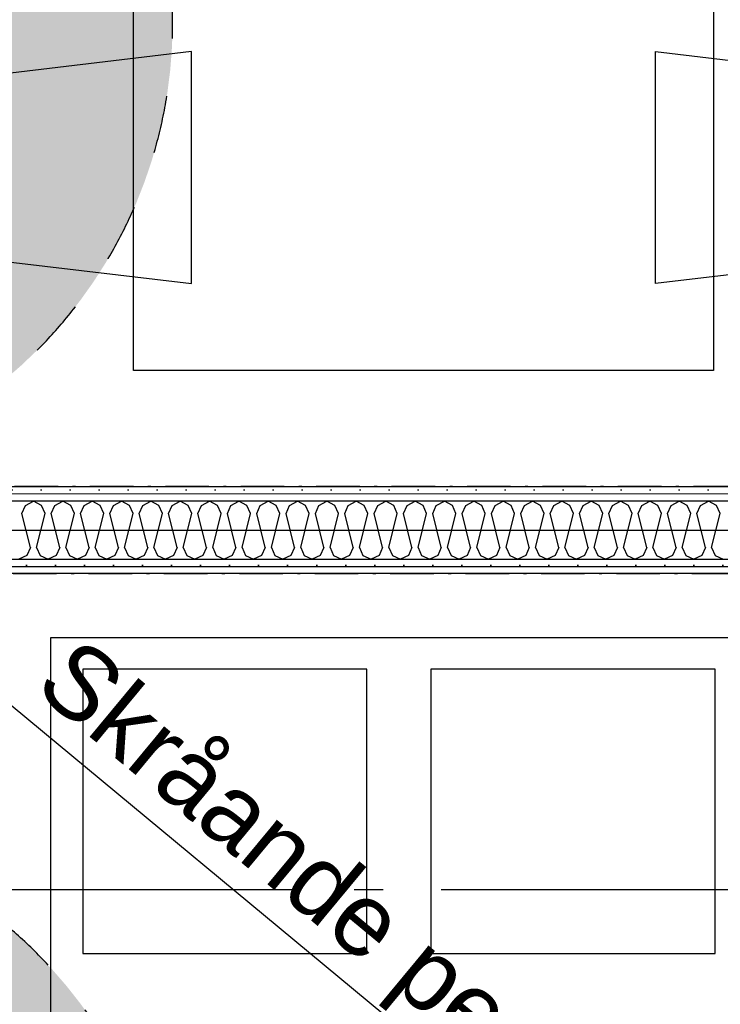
# Model space of a CAD drawing. Header units: millimetres. Extents: x -173281 to 144469, y -85977 to 83288.
# Tile 166 of 256: x -63737 to -62529, y -35614 to -33917. Entities that reach past the tile are written whole.
import ezdxf
from ezdxf.enums import TextEntityAlignment as Align

# ---------------------------------------------------------------- set-up
doc = ezdxf.new("R2010")
doc.units = ezdxf.units.MM
doc.header["$LTSCALE"] = 0.5
doc.header["$MEASUREMENT"] = 0
for name, pattern in [('Akselinje', [1500, 1000, -200, 100, -200]), ('Over snittplan', [260, 150, -50, 10, -50]), ('PLINE', [0]), ('Stipling', [400, 200, -200])]:
    doc.linetypes.add(name, pattern=pattern)
doc.layers.add('236- Innvendig kledning og overflate(Nye konstruksjoner)', color=7, linetype='Continuous', lineweight=0)
for name, color, linetype in [('24-- Innervegger (Skravur)(Nye konstruksjoner)', 7, 'Continuous'), ('24-- Innervegger(Nye konstruksjoner)', 7, 'Continuous'), ('255- Gulvoverflate(Nye konstruksjoner)', 7, 'Continuous'), ('256- Faste himlinger og overflatebehandling(Nye konstruksjoner)', 7, 'Continuous'), ('279- Annet fast inventar(Nye konstruksjoner)', 7, 'Continuous'), ('68-- Inventar (løst)(Nye konstruksjoner)', 7, 'Continuous'), ('82-- Modullinjer', 7, 'Continuous'), ('862- M___Nettoareal(Nye konstruksjoner)', 7, 'Continuous'), ('862- M___Nettoareal(Polylinje)(Nye konstruksjoner)', 7, 'Continuous'), ('862- M___Nettoareal(Tekst)(Nye konstruksjoner)', 7, 'Continuous')]:
    doc.layers.add(name, color=color, linetype=linetype)
doc.styles.add('GENERATED_STYLE_1', font='arial.ttf')
doc.styles.add('GENERATED_STYLE_2', font='arial.ttf')
doc.linetypes.add('Lydfuge betonggolv', pattern='A,0,[5,A-2607.111 Plan 1. etasje1.Shx,S=3.968254,R=0,X=0,Y=-3.46945e-18],-600,0', length=600)
pattern_1 = [(180, (0, 0), (0, 86.60254), [0, -50]), (180, (-25, -43.3), (0, 86.60254), [0, -50])]

# ---------------------------------------------------------------- blocks, each defined once
blk = doc.blocks.new('*X39')
at = {"layer": '24-- Innervegger (Skravur)(Nye konstruksjoner)', "linetype": 'PLINE'}
for p, q in [((-63726.9, -34754.6), (-63713, -34746.9)), ((-63699.2, -34754.6), (-63713, -34746.9)), ((-63676.3, -34754.6), (-63662.5, -34746.9)), ((-63648.6, -34754.6), (-63662.5, -34746.9)), ((-63625.7, -34754.6), (-63611.9, -34746.9)), ((-63598.1, -34754.6), (-63611.9, -34746.9)), ((-63575.1, -34754.6), (-63561.3, -34746.9)), ((-63547.5, -34754.6), (-63561.3, -34746.9)), ((-63524.5, -34754.6), (-63510.7, -34746.9)), ((-63496.9, -34754.6), (-63510.7, -34746.9)), ((-63473.9, -34754.6), (-63460.1, -34746.9)), ((-63446.3, -34754.6), (-63460.1, -34746.9)), ((-63423.3, -34754.6), (-63409.5, -34746.9)), ((-63395.7, -34754.6), (-63409.5, -34746.9)), ((-63372.8, -34754.6), (-63358.9, -34746.9)), ((-63345.1, -34754.6), (-63358.9, -34746.9)), ((-63322.2, -34754.6), (-63308.4, -34746.9)), ((-63294.5, -34754.6), (-63308.4, -34746.9)), ((-63271.6, -34754.6), (-63257.8, -34746.9)), ((-63244, -34754.6), (-63257.8, -34746.9)), ((-63221, -34754.6), (-63207.2, -34746.9)), ((-63193.4, -34754.6), (-63207.2, -34746.9)), ((-63170.4, -34754.6), (-63156.6, -34746.9)), ((-63142.8, -34754.6), (-63156.6, -34746.9)), ((-63119.8, -34754.6), (-63106, -34746.9)), ((-63092.2, -34754.6), (-63106, -34746.9)), ((-63069.2, -34754.6), (-63055.4, -34746.9)), ((-63041.6, -34754.6), (-63055.4, -34746.9)), ((-63018.7, -34754.6), (-63004.8, -34746.9)), ((-62991, -34754.6), (-63004.8, -34746.9)), ((-62968.1, -34754.6), (-62954.3, -34746.9)), ((-62940.4, -34754.6), (-62954.3, -34746.9)), ((-62917.5, -34754.6), (-62903.7, -34746.9)), ((-62889.9, -34754.6), (-62903.7, -34746.9)), ((-62866.9, -34754.6), (-62853.1, -34746.9)), ((-62839.3, -34754.6), (-62853.1, -34746.9)), ((-62816.3, -34754.6), (-62802.5, -34746.9)), ((-62788.7, -34754.6), (-62802.5, -34746.9)), ((-62765.7, -34754.6), (-62751.9, -34746.9)), ((-62738.1, -34754.6), (-62751.9, -34746.9)), ((-62715.1, -34754.6), (-62701.3, -34746.9)), ((-62687.5, -34754.6), (-62701.3, -34746.9)), ((-62664.6, -34754.6), (-62650.7, -34746.9)), ((-62636.9, -34754.6), (-62650.7, -34746.9)), ((-62614, -34754.6), (-62600.2, -34746.9)), ((-62586.3, -34754.6), (-62600.2, -34746.9)), ((-62563.4, -34754.6), (-62549.6, -34746.9)), ((-62535.8, -34754.6), (-62549.6, -34746.9)), ((-63733, -34768.2), (-63726.9, -34754.6)), ((-63693.1, -34768.2), (-63699.2, -34754.6)), ((-63682.4, -34768.2), (-63676.3, -34754.6)), ((-63642.5, -34768.2), (-63648.6, -34754.6)), ((-63631.9, -34768.2), (-63625.7, -34754.6)), ((-63591.9, -34768.2), (-63598.1, -34754.6)), ((-63581.3, -34768.2), (-63575.1, -34754.6)), ((-63541.3, -34768.2), (-63547.5, -34754.6)), ((-63530.7, -34768.2), (-63524.5, -34754.6)), ((-63490.7, -34768.2), (-63496.9, -34754.6)), ((-63480.1, -34768.2), (-63473.9, -34754.6)), ((-63440.1, -34768.2), (-63446.3, -34754.6)), ((-63429.5, -34768.2), (-63423.3, -34754.6)), ((-63389.6, -34768.2), (-63395.7, -34754.6)), ((-63378.9, -34768.2), (-63372.8, -34754.6)), ((-63339, -34768.2), (-63345.1, -34754.6)), ((-63328.3, -34768.2), (-63322.2, -34754.6)), ((-63288.4, -34768.2), (-63294.5, -34754.6)), ((-63277.8, -34768.2), (-63271.6, -34754.6)), ((-63237.8, -34768.2), (-63244, -34754.6)), ((-63227.2, -34768.2), (-63221, -34754.6)), ((-63187.2, -34768.2), (-63193.4, -34754.6)), ((-63176.6, -34768.2), (-63170.4, -34754.6)), ((-63136.6, -34768.2), (-63142.8, -34754.6)), ((-63126, -34768.2), (-63119.8, -34754.6)), ((-63086, -34768.2), (-63092.2, -34754.6)), ((-63075.4, -34768.2), (-63069.2, -34754.6)), ((-63035.5, -34768.2), (-63041.6, -34754.6)), ((-63024.8, -34768.2), (-63018.7, -34754.6)), ((-62984.9, -34768.2), (-62991, -34754.6)), ((-62974.2, -34768.2), (-62968.1, -34754.6)), ((-62934.3, -34768.2), (-62940.4, -34754.6)), ((-62923.7, -34768.2), (-62917.5, -34754.6)), ((-62883.7, -34768.2), (-62889.9, -34754.6)), ((-62873.1, -34768.2), (-62866.9, -34754.6)), ((-62833.1, -34768.2), (-62839.3, -34754.6)), ((-62822.5, -34768.2), (-62816.3, -34754.6)), ((-62782.5, -34768.2), (-62788.7, -34754.6)), ((-62771.9, -34768.2), (-62765.7, -34754.6)), ((-62731.9, -34768.2), (-62738.1, -34754.6)), ((-62721.3, -34768.2), (-62715.1, -34754.6)), ((-62681.3, -34768.2), (-62687.5, -34754.6)), ((-62670.7, -34768.2), (-62664.6, -34754.6)), ((-62630.8, -34768.2), (-62636.9, -34754.6)), ((-62620.1, -34768.2), (-62614, -34754.6)), ((-62580.2, -34768.2), (-62586.3, -34754.6)), ((-62569.5, -34768.2), (-62563.4, -34754.6)), ((-62529.6, -34768.2), (-62535.8, -34754.6)), ((-63718.4, -34826.8), (-63733, -34768.2)), ((-63707.7, -34826.8), (-63693.1, -34768.2)), ((-63667.8, -34826.8), (-63682.4, -34768.2)), ((-63657.1, -34826.8), (-63642.5, -34768.2)), ((-63617.2, -34826.8), (-63631.9, -34768.2)), ((-63606.6, -34826.8), (-63591.9, -34768.2)), ((-63566.6, -34826.8), (-63581.3, -34768.2)), ((-63556, -34826.8), (-63541.3, -34768.2)), ((-63516, -34826.8), (-63530.7, -34768.2)), ((-63505.4, -34826.8), (-63490.7, -34768.2)), ((-63465.4, -34826.8), (-63480.1, -34768.2)), ((-63454.8, -34826.8), (-63440.1, -34768.2)), ((-63414.8, -34826.8), (-63429.5, -34768.2)), ((-63404.2, -34826.8), (-63389.6, -34768.2)), ((-63364.3, -34826.8), (-63378.9, -34768.2)), ((-63353.6, -34826.8), (-63339, -34768.2)), ((-63313.7, -34826.8), (-63328.3, -34768.2)), ((-63303, -34826.8), (-63288.4, -34768.2)), ((-63263.1, -34826.8), (-63277.8, -34768.2)), ((-63252.5, -34826.8), (-63237.8, -34768.2)), ((-63212.5, -34826.8), (-63227.2, -34768.2)), ((-63201.9, -34826.8), (-63187.2, -34768.2)), ((-63161.9, -34826.8), (-63176.6, -34768.2)), ((-63151.3, -34826.8), (-63136.6, -34768.2)), ((-63111.3, -34826.8), (-63126, -34768.2)), ((-63100.7, -34826.8), (-63086, -34768.2)), ((-63060.7, -34826.8), (-63075.4, -34768.2)), ((-63050.1, -34826.8), (-63035.5, -34768.2)), ((-63010.2, -34826.8), (-63024.8, -34768.2)), ((-62999.5, -34826.8), (-62984.9, -34768.2)), ((-62959.6, -34826.8), (-62974.2, -34768.2)), ((-62948.9, -34826.8), (-62934.3, -34768.2)), ((-62909, -34826.8), (-62923.7, -34768.2)), ((-62898.4, -34826.8), (-62883.7, -34768.2)), ((-62858.4, -34826.8), (-62873.1, -34768.2)), ((-62847.8, -34826.8), (-62833.1, -34768.2)), ((-62807.8, -34826.8), (-62822.5, -34768.2)), ((-62797.2, -34826.8), (-62782.5, -34768.2)), ((-62757.2, -34826.8), (-62771.9, -34768.2)), ((-62746.6, -34826.8), (-62731.9, -34768.2)), ((-62706.6, -34826.8), (-62721.3, -34768.2)), ((-62696, -34826.8), (-62681.3, -34768.2)), ((-62656.1, -34826.8), (-62670.7, -34768.2)), ((-62645.4, -34826.8), (-62630.8, -34768.2)), ((-62605.5, -34826.8), (-62620.1, -34768.2)), ((-62594.8, -34826.8), (-62580.2, -34768.2)), ((-62554.9, -34826.8), (-62569.5, -34768.2)), ((-62544.3, -34826.8), (-62529.6, -34768.2)), ((-63718.4, -34826.8), (-63724.5, -34840.4)), ((-63707.7, -34826.8), (-63701.6, -34840.4)), ((-63667.8, -34826.8), (-63673.9, -34840.4)), ((-63657.1, -34826.8), (-63651, -34840.4)), ((-63617.2, -34826.8), (-63623.4, -34840.4)), ((-63606.6, -34826.8), (-63600.4, -34840.4)), ((-63566.6, -34826.8), (-63572.8, -34840.4)), ((-63556, -34826.8), (-63549.8, -34840.4)), ((-63516, -34826.8), (-63522.2, -34840.4)), ((-63505.4, -34826.8), (-63499.2, -34840.4)), ((-63465.4, -34826.8), (-63471.6, -34840.4)), ((-63454.8, -34826.8), (-63448.6, -34840.4)), ((-63414.8, -34826.8), (-63421, -34840.4)), ((-63404.2, -34826.8), (-63398.1, -34840.4)), ((-63364.3, -34826.8), (-63370.4, -34840.4)), ((-63353.6, -34826.8), (-63347.5, -34840.4)), ((-63313.7, -34826.8), (-63319.8, -34840.4)), ((-63303, -34826.8), (-63296.9, -34840.4)), ((-63263.1, -34826.8), (-63269.3, -34840.4)), ((-63252.5, -34826.8), (-63246.3, -34840.4)), ((-63212.5, -34826.8), (-63218.7, -34840.4)), ((-63201.9, -34826.8), (-63195.7, -34840.4)), ((-63161.9, -34826.8), (-63168.1, -34840.4)), ((-63151.3, -34826.8), (-63145.1, -34840.4)), ((-63111.3, -34826.8), (-63117.5, -34840.4)), ((-63100.7, -34826.8), (-63094.5, -34840.4)), ((-63060.7, -34826.8), (-63066.9, -34840.4)), ((-63050.1, -34826.8), (-63044, -34840.4)), ((-63010.2, -34826.8), (-63016.3, -34840.4)), ((-62999.5, -34826.8), (-62993.4, -34840.4)), ((-62959.6, -34826.8), (-62965.7, -34840.4)), ((-62948.9, -34826.8), (-62942.8, -34840.4)), ((-62909, -34826.8), (-62915.1, -34840.4)), ((-62898.4, -34826.8), (-62892.2, -34840.4)), ((-62858.4, -34826.8), (-62864.6, -34840.4)), ((-62847.8, -34826.8), (-62841.6, -34840.4)), ((-62807.8, -34826.8), (-62814, -34840.4)), ((-62797.2, -34826.8), (-62791, -34840.4)), ((-62757.2, -34826.8), (-62763.4, -34840.4)), ((-62746.6, -34826.8), (-62740.4, -34840.4)), ((-62706.6, -34826.8), (-62712.8, -34840.4)), ((-62696, -34826.8), (-62689.8, -34840.4)), ((-62656.1, -34826.8), (-62662.2, -34840.4)), ((-62645.4, -34826.8), (-62639.3, -34840.4)), ((-62605.5, -34826.8), (-62611.6, -34840.4)), ((-62594.8, -34826.8), (-62588.7, -34840.4)), ((-62554.9, -34826.8), (-62561, -34840.4)), ((-62544.3, -34826.8), (-62538.1, -34840.4)), ((-63724.5, -34840.4), (-63738.3, -34846.9)), ((-63701.6, -34840.4), (-63687.8, -34846.9)), ((-63673.9, -34840.4), (-63687.8, -34846.9)), ((-63651, -34840.4), (-63637.2, -34846.9)), ((-63623.4, -34840.4), (-63637.2, -34846.9)), ((-63600.4, -34840.4), (-63586.6, -34846.9)), ((-63572.8, -34840.4), (-63586.6, -34846.9)), ((-63549.8, -34840.4), (-63536, -34846.9)), ((-63522.2, -34840.4), (-63536, -34846.9)), ((-63499.2, -34840.4), (-63485.4, -34846.9)), ((-63471.6, -34840.4), (-63485.4, -34846.9)), ((-63448.6, -34840.4), (-63434.8, -34846.9)), ((-63421, -34840.4), (-63434.8, -34846.9)), ((-63398.1, -34840.4), (-63384.2, -34846.9)), ((-63370.4, -34840.4), (-63384.2, -34846.9)), ((-63347.5, -34840.4), (-63333.7, -34846.9)), ((-63319.8, -34840.4), (-63333.7, -34846.9)), ((-63296.9, -34840.4), (-63283.1, -34846.9)), ((-63269.3, -34840.4), (-63283.1, -34846.9)), ((-63246.3, -34840.4), (-63232.5, -34846.9)), ((-63218.7, -34840.4), (-63232.5, -34846.9)), ((-63195.7, -34840.4), (-63181.9, -34846.9)), ((-63168.1, -34840.4), (-63181.9, -34846.9)), ((-63145.1, -34840.4), (-63131.3, -34846.9)), ((-63117.5, -34840.4), (-63131.3, -34846.9)), ((-63094.5, -34840.4), (-63080.7, -34846.9)), ((-63066.9, -34840.4), (-63080.7, -34846.9)), ((-63044, -34840.4), (-63030.1, -34846.9)), ((-63016.3, -34840.4), (-63030.1, -34846.9)), ((-62993.4, -34840.4), (-62979.6, -34846.9)), ((-62965.7, -34840.4), (-62979.6, -34846.9)), ((-62942.8, -34840.4), (-62929, -34846.9)), ((-62915.1, -34840.4), (-62929, -34846.9)), ((-62892.2, -34840.4), (-62878.4, -34846.9)), ((-62864.6, -34840.4), (-62878.4, -34846.9)), ((-62841.6, -34840.4), (-62827.8, -34846.9)), ((-62814, -34840.4), (-62827.8, -34846.9)), ((-62791, -34840.4), (-62777.2, -34846.9)), ((-62763.4, -34840.4), (-62777.2, -34846.9)), ((-62740.4, -34840.4), (-62726.6, -34846.9)), ((-62712.8, -34840.4), (-62726.6, -34846.9)), ((-62689.8, -34840.4), (-62676, -34846.9)), ((-62662.2, -34840.4), (-62676, -34846.9)), ((-62639.3, -34840.4), (-62625.4, -34846.9)), ((-62611.6, -34840.4), (-62625.4, -34846.9)), ((-62588.7, -34840.4), (-62574.9, -34846.9)), ((-62561, -34840.4), (-62574.9, -34846.9)), ((-62538.1, -34840.4), (-62524.3, -34846.9))]:
    blk.add_line(p, q, dxfattribs=at)
blk = doc.blocks.new('Kontor__A-130_13', base_point=(-62324.3, -35418.9))
at = {"layer": '862- M___Nettoareal(Polylinje)(Nye konstruksjoner)', "linetype": 'PLINE', "flags": 128}
blk.add_lwpolyline([(-65073.2, -34871.9), (-65073.2, -36891.9), (-61590.7, -36891.9), (-61590.7, -34871.9)], close=True, dxfattribs=at)
at = {"layer": '862- M___Nettoareal(Tekst)(Nye konstruksjoner)', "style": 'GENERATED_STYLE_1'}
for tag, height, p in [('DUMMY_863', 150, (-64095.3, -35677)), ('DUMMY_862', 150, (-64331, -35997.2)), ('zoneNameLine2', 150, (-64095.3, -36694.7)), ('ROOM_NAME', 150, (-64331, -36694.7)), ('DUMMY_861', 100, (-64488.1, -36294.5)), ('ROOM_NUMBER', 100, (-64488.1, -36683.3)), ('DUMMY_864', 100, (-63859.6, -36660.4))]:
    blk.add_attdef(tag, text='', height=height, rotation=90, dxfattribs=at).set_placement(p, align=Align.TOP_LEFT)
blk = doc.blocks.new('Møte_A-131_14', base_point=(-62705.9, -32058.9))
at = {"layer": '862- M___Nettoareal(Polylinje)(Nye konstruksjoner)', "linetype": 'PLINE', "flags": 128}
blk.add_lwpolyline([(-61590.7, -34721.9), (-61590.7, -29724.4), (-65073.2, -29724.4), (-65073.2, -34721.9)], close=True, dxfattribs=at)
at = {"layer": '862- M___Nettoareal(Tekst)(Nye konstruksjoner)', "style": 'GENERATED_STYLE_1'}
for tag, height, p in [('DUMMY_862', 150, (-63107.8, -32671.2)), ('ROOM_NAME', 150, (-63107.8, -33174.1)), ('DUMMY_861', 100, (-63265, -32773.9)), ('ROOM_NUMBER', 100, (-63265, -33162.7)), ('DUMMY_863', 100, (-62872.1, -33139.8))]:
    blk.add_attdef(tag, text='', height=height, rotation=90, dxfattribs=at).set_placement(p, align=Align.TOP_LEFT)
blk = doc.blocks.new('Spisebordlayout rektangulær[115]', base_point=(-63040.7, -32771.9))
at = {"layer": '68-- Inventar (løst)(Nye konstruksjoner)', "linetype": 'PLINE', "flags": 128}
for points in [[(-63540.7, -34521.9), (-63540.7, -31021.9), (-62540.7, -31021.9), (-62540.7, -34521.9)], [(-63440.7, -34371.9), (-63440.7, -33971.9), (-63820.7, -34017.2), (-63820.7, -34052.2), (-63860.7, -34052.2), (-63860.7, -34291.6), (-63820.7, -34291.6), (-63820.7, -34326.7)], [(-62640.7, -34371.9), (-62640.7, -33971.9), (-62260.7, -34017.2), (-62260.7, -34052.2), (-62220.7, -34052.2), (-62220.7, -34291.6), (-62260.7, -34291.6), (-62260.7, -34326.7)]]:
    blk.add_lwpolyline(points, close=True, dxfattribs=at)
blk = doc.blocks.new('Standard grid marker[177]', base_point=(20939.5, -35416.9))
at = {"layer": '82-- Modullinjer', "linetype": 'Akselinje'}
blk.add_line((20739.5, -35416.9), (-81321.3, -35416.9), dxfattribs=at)
at = {"layer": '82-- Modullinjer', "style": 'GENERATED_STYLE_2'}
for tag, p in [('AC_MarkerText_1_0', (21062, -35456.9)), ('AC_MarkerText_1_1', (-81898.8, -35456.9))]:
    blk.add_attdef(tag, text='', height=175, rotation=90, dxfattribs=at).set_placement(p, align=Align.TOP_CENTER)
blk = doc.blocks.new('Skilt handikap[257]', base_point=(-65073.2, -36891.9))
at = {"layer": '279- Annet fast inventar(Nye konstruksjoner)', "linetype": 'Continuous'}
blk.add_hatch(color=256, dxfattribs=at).paths.add_polyline_path([(-63473.2, -36091.9, 1), (-65073.2, -36091.9, 1)])
at = {"layer": '279- Annet fast inventar(Nye konstruksjoner)', "linetype": 'Stipling', "flags": 128}
blk.add_lwpolyline([(-63473.2, -36091.9, 1), (-65073.2, -36091.9, 1)], format="xyb", close=True, dxfattribs=at)
blk = doc.blocks.new('Skilt handikap[272]', base_point=(-65073.2, -34721.9))
at = {"layer": '279- Annet fast inventar(Nye konstruksjoner)', "linetype": 'Continuous'}
blk.add_hatch(color=256, dxfattribs=at).paths.add_polyline_path([(-63473.2, -33921.9, 1), (-65073.2, -33921.9, 1)])
at = {"layer": '279- Annet fast inventar(Nye konstruksjoner)', "linetype": 'Stipling', "flags": 128}
blk.add_lwpolyline([(-63473.2, -33921.9, 1), (-65073.2, -33921.9, 1)], format="xyb", close=True, dxfattribs=at)

msp = doc.modelspace()

# ---------------------------------------------------------------- hatches: boundary and pattern name
at = {"layer": '24-- Innervegger (Skravur)(Nye konstruksjoner)', "linetype": 'Continuous'}
h = msp.add_hatch(dxfattribs=at)
h.set_pattern_fill('Gips', color=256, style=0, pattern_type=2)
h.set_pattern_definition(pattern_1)
h.paths.add_polyline_path([(-65073.2, -34734.4), (-61478.2, -34734.4), (-61478.2, -34721.9), (-65073.2, -34721.9)])
h = msp.add_hatch(dxfattribs=at)
h.set_pattern_fill('Gips', color=256, style=0, pattern_type=2)
h.set_pattern_definition(pattern_1)
h.paths.add_polyline_path([(-65085.7, -34746.9), (-61478.2, -34746.9), (-61478.2, -34734.4), (-65085.7, -34734.4)])
h = msp.add_hatch(dxfattribs=at)
h.set_pattern_fill('Gips', color=256, style=0, pattern_type=2)
h.set_pattern_definition(pattern_1)
h.paths.add_polyline_path([(-65198.2, -34859.4), (-61478.2, -34859.4), (-61478.2, -34846.9), (-65198.2, -34846.9)])
h = msp.add_hatch(dxfattribs=at)
h.set_pattern_fill('Gips', color=256, style=0, pattern_type=2)
h.set_pattern_definition(pattern_1)
h.paths.add_polyline_path([(-65210.7, -34871.9), (-61478.2, -34871.9), (-61478.2, -34859.4), (-65210.7, -34859.4)])

# ---------------------------------------------------------------- linework, layer by layer
at = {"layer": '236- Innvendig kledning og overflate(Nye konstruksjoner)', "linetype": 'PLINE'}
msp.add_line((-61478.2, -34734.4), (-65085.7, -34734.4), dxfattribs=at)
at = {"layer": '236- Innvendig kledning og overflate(Nye konstruksjoner)', "linetype": 'PLINE', "flags": 128}
for points in [[(-61478.2, -34721.9), (-65073.2, -34721.9)], [(-65210.7, -34871.9), (-61478.2, -34871.9)]]:
    msp.add_lwpolyline(points, dxfattribs=at)
at = {"layer": '24-- Innervegger(Nye konstruksjoner)', "linetype": 'PLINE'}
for p, q in [((-61478.2, -34746.9), (-65085.7, -34746.9)), ((-65098.2, -34846.9), (-61478.2, -34846.9)), ((-65198.2, -34859.4), (-61478.2, -34859.4))]:
    msp.add_line(p, q, dxfattribs=at)
at = {"layer": '255- Gulvoverflate(Nye konstruksjoner)', "linetype": 'Lydfuge betonggolv'}
msp.add_lwpolyline([(-65148.2, -31911.9), (-65148.2, -34796.9), (-61478.2, -34796.9)], dxfattribs=at)
at = {"layer": '256- Faste himlinger og overflatebehandling(Nye konstruksjoner)', "linetype": 'PLINE'}
msp.add_line((-61590.7, -36891.9), (-64025.7, -34871.9), dxfattribs=at)
at = {"layer": '256- Faste himlinger og overflatebehandling(Nye konstruksjoner)', "linetype": 'Over snittplan', "flags": 128}
for points in [[(-61590.7, -34721.9), (-64138.2, -34721.9)], [(-64138.2, -34871.9), (-61590.7, -34871.9)]]:
    msp.add_lwpolyline(points, dxfattribs=at)
at = {"layer": '256- Faste himlinger og overflatebehandling(Nye konstruksjoner)', "linetype": 'PLINE'}
for points in [[(-61883.2, -36181.9), (-63683.2, -36181.9), (-63683.2, -34981.9), (-61883.2, -34981.9)], [(-63138.2, -35526.9), (-63138.2, -35036.9), (-63628.2, -35036.9), (-63628.2, -35526.9)], [(-62538.2, -35526.9), (-62538.2, -35036.9), (-63028.2, -35036.9), (-63028.2, -35526.9)]]:
    msp.add_lwpolyline(points, close=True, dxfattribs=at)

# ---------------------------------------------------------------- block references
at = {"layer": '24-- Innervegger(Nye konstruksjoner)'}
msp.add_blockref('*X39', (0, 0), dxfattribs=at)
at = {"layer": '279- Annet fast inventar(Nye konstruksjoner)', "linetype": 'PLINE'}
for name, p in [('Skilt handikap[272]', (-65073.2, -34721.9)), ('Skilt handikap[257]', (-65073.2, -36891.9))]:
    msp.add_blockref(name, p, dxfattribs=at)
at = {"layer": '68-- Inventar (løst)(Nye konstruksjoner)', "linetype": 'PLINE'}
msp.add_blockref('Spisebordlayout rektangulær[115]', (-63040.7, -32771.9), dxfattribs=at)
at = {"layer": '82-- Modullinjer', "linetype": 'PLINE'}
msp.add_blockref('Standard grid marker[177]', (20939.5, -35416.9), dxfattribs=at)
at = {"layer": '862- M___Nettoareal(Nye konstruksjoner)', "linetype": 'Continuous'}
for name, p in [('Møte_A-131_14', (-62705.9, -32058.9)), ('Kontor__A-130_13', (-62324.3, -35418.9))]:
    msp.add_blockref(name, p, dxfattribs=at)

# ---------------------------------------------------------------- texts
at = {"layer": '256- Faste himlinger og overflatebehandling(Nye konstruksjoner)', "linetype": 'Continuous', "insert": (-63635.2, -34975.2), "char_height": 125, "attachment_point": 1, "rotation": 320.322, "style": 'GENERATED_STYLE_1'}
msp.add_mtext('\\A1;{\\pql;\\fArial|b0|i0|c0|p0;\\W1.000000;Skråande\\fArial|b0|i0|c0|p0;\\W1.000000; perforert gipshimling}', dxfattribs=at)

doc.saveas('drawing.dxf')
